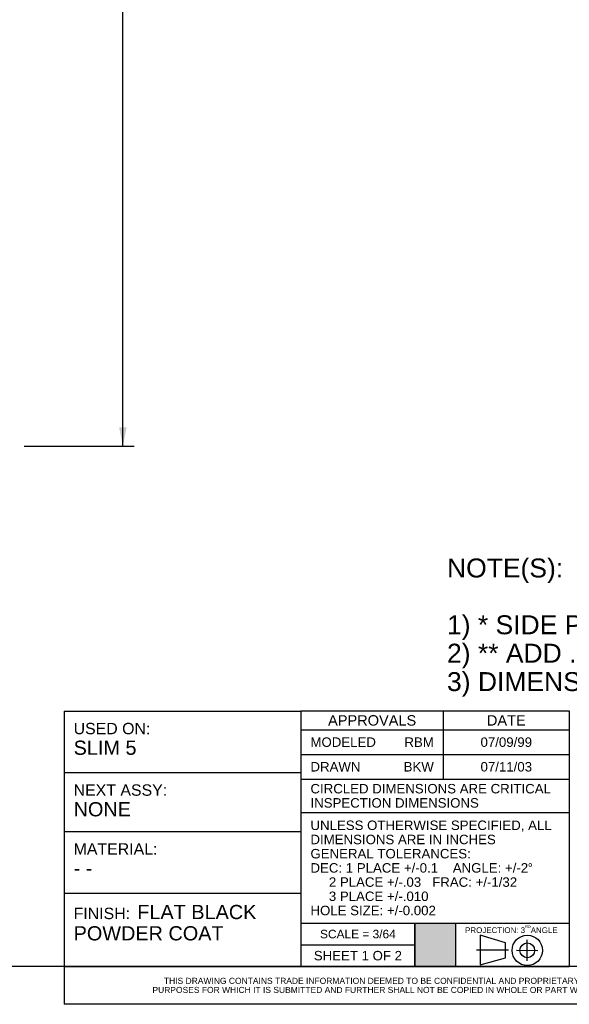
# Model space of a CAD drawing. Header units: inches. Extents: x 5 to 265, y 5 to 171.
# Tile 21 of 27: x 178 to 224, y 5 to 88. Entities that reach past the tile are written whole.
import ezdxf
from ezdxf.enums import TextEntityAlignment as Align

# ---------------------------------------------------------------- set-up
doc = ezdxf.new("R2010")
doc.units = ezdxf.units.IN
doc.header["$LTSCALE"] = 14.96
doc.header["$MEASUREMENT"] = 0
doc.linetypes.add('CENTER', pattern=[0.6, 0.375, -0.075, 0.075, -0.075])
doc.layers.get('0').update_dxf_attribs({"linetype": 'CONTINUOUS'})
doc.layers.add('09_ALL_DETAIL_ITEMS', color=7, linetype='CONTINUOUS')
doc.styles.get("Standard").update_dxf_attribs({"font": 'arial.ttf'})
doc.styles.add('TEXTSTYLE_1', font='gdt_____.ttf', dxfattribs={"width": 0.8})
doc.dimstyles.new('DIMSTYLE_1', dxfattribs={"dimtxt": 1.6, "dimasz": 1.6, "dimexe": 0.06, "dimexo": 0.0625, "dimgap": 0.05, "dimtad": 0, "dimtih": 1, "dimtoh": 1, "dimdec": 3, "dimzin": 4, "dimdsep": 46, "dimtxsty": 'Standard', "dimblk": '_FILLED', "dimblk1": '_FILLED', "dimblk2": '_FILLED', "dimcen": 0.09, "dimadec": 0, "dimazin": 0, "dimtfac": 1, "dimtdec": 3, "dimtofl": 0, "dimtmove": 0, "dimatfit": 3, "dimldrblk": '_FILLED', "dimfxl": 0, "dimtolj": 1, "dimtzin": 4, "dimarcsym": 0})

# ---------------------------------------------------------------- blocks, each defined once
blk = doc.blocks.new('_FILLED')
at = {"color": 0, "linetype": 'ByBlock'}
blk.add_solid([(0, 0), (-1, 0.2), (-1, -0.2)], dxfattribs=at)
blk = doc.blocks.new('*D17')
at = {"color": 7, "linetype": 'Continuous'}
for p, q in [((177.975, 130.996), (184.459, 130.996)), ((184.459, 130.996), (187.263, 130.996)), ((186.303, 130.996), (186.303, 93.078)), ((186.303, 51.96), (186.303, 89.878)), ((177.975, 51.96), (184.459, 51.96)), ((184.459, 51.96), (187.263, 51.96))]:
    blk.add_line(p, q, dxfattribs=at)
at = {"color": 7, "linetype": 'Continuous', "xscale": 1.6, "yscale": 1.6, "zscale": 1.6}
for p, rotation in [((186.303, 130.996), 90), ((186.303, 51.96), 270)]:
    blk.add_blockref('_FILLED', p, dxfattribs=dict(at, rotation=rotation))
at = {"color": 7, "linetype": 'Continuous'}
blk.add_text(' "A"', height=1.6, dxfattribs=at).set_placement((186.303, 90.678), align=Align.CENTER)

msp = doc.modelspace()

# ---------------------------------------------------------------- hatches: boundary and pattern name
at = {"linetype": 'Continuous'}
msp.add_hatch(color=7, dxfattribs=at).paths.add_polyline_path([(210.96, 7.9934), (210.96, 11.648), (214.4, 11.648), (214.4, 7.9934)])

# ---------------------------------------------------------------- linework, layer by layer
at = {"color": 7, "linetype": 'Continuous'}
for p, q in [((181.344, 29.5815), (201.344, 29.5815)), ((181.344, 29.5815), (181.344, 8)), ((201.344, 29.592), (224, 29.592)), ((201.344, 29.592), (201.344, 8)), ((201.344, 29.5815), (201.344, 8)), ((213.36, 29.592), (213.36, 23.832)), ((224, 29.592), (224, 8)), ((201.344, 27.992), (224, 27.992)), ((201.344, 25.912), (224, 25.912)), ((181.344, 24.383), (201.344, 24.383)), ((201.344, 23.832), (224, 23.832)), ((201.344, 21.008), (224, 21.008)), ((181.344, 19.408), (201.344, 19.408)), ((181.344, 14.2), (201.344, 14.2)), ((201.344, 11.648), (224, 11.648)), ((210.96, 11.648), (210.96, 8)), ((214.4, 11.648), (214.4, 8)), ((210.96, 11.648), (214.4, 11.648)), ((210.96, 7.9934), (210.96, 11.648)), ((214.4, 11.648), (214.4, 7.9934)), ((216.4868, 10.6479), (216.4844, 8.1286)), ((218.6039, 9.9852), (216.4868, 10.6479)), ((218.6027, 8.7392), (218.6039, 9.9852)), ((201.344, 9.824), (210.96, 9.824)), ((216.4844, 8.1286), (218.6188, 8.7392)), ((264, 8), (4.8, 8)), ((181.344, 8), (201.344, 8)), ((264, 8), (181.344, 8)), ((181.344, 8), (181.344, 4.8)), ((201.344, 8), (224, 8)), ((214.4, 7.9934), (210.96, 7.9934)), ((264, 4.8), (181.344, 4.8))]:
    msp.add_line(p, q, dxfattribs=at)
at = {"color": 7, "linetype": 'CENTER'}
for p, q in [((220.451, 8.4596), (220.4527, 10.2605)), ((218.8758, 9.3669), (216.1558, 9.3693)), ((219.5514, 9.3609), (221.3523, 9.3592))]:
    msp.add_line(p, q, dxfattribs=at)
at = {"color": 7, "linetype": 'Continuous'}
for radius in [1.2837, 0.623]:
    msp.add_circle((220.4519, 9.36), radius, dxfattribs=at)

# ---------------------------------------------------------------- texts
at = {"layer": '09_ALL_DETAIL_ITEMS', "color": 7, "linetype": 'Continuous'}
for s, height, p in [('NOTE(S):', 1.6, (213.6746, 40.869)), ('1) * SIDE PANELS ARE .25"[6] SHORTER', 1.6, (213.6746, 36.069)), ('2) ** ADD .06"[2] FOR SKIRTED CASTER BASE', 1.6, (213.6746, 33.669)), ('3) DIMENSIONS ARE IN THE FORMAT IN [MM]', 1.6, (213.6746, 31.269)), ('USED ON:', 0.96, (182.144, 27.6215)), ('SLIM 5', 1.2, (182.144, 25.8815)), ('MODELED', 0.8, (202.144, 26.552)), ('DRAWN', 0.8, (202.144, 24.472)), ('NEXT ASSY:', 0.96, (182.144, 22.423)), ('CIRCLED DIMENSIONS ARE CRITICAL ', 0.8, (202.144, 22.62)), ('NONE', 1.2, (182.144, 20.683)), ('INSPECTION DIMENSIONS', 0.8, (202.144, 21.42)), ('UNLESS OTHERWISE SPECIFIED, ALL', 0.8, (202.144, 19.528)), ('DIMENSIONS ARE IN INCHES ', 0.8, (202.144, 18.328)), ('MATERIAL:', 0.96, (182.144, 17.448)), ('GENERAL TOLERANCES: ', 0.8, (202.144, 17.128)), ('DEC: 1 PLACE +/-0.1    ANGLE: +/-2', 0.8, (202.144, 15.928)), ('- -', 1.2, (182.144, 15.708)), ('     2 PLACE +/-.03   FRAC: +/-1/32', 0.8, (202.144, 14.728)), ('     3 PLACE +/-.010', 0.8, (202.144, 13.528)), ('FINISH:', 0.96, (182.144, 12)), ('FLAT BLACK', 1.2, (187.5198, 12)), ('HOLE SIZE: +/-0.002     ', 0.8, (202.144, 12.328)), ('POWDER COAT', 1.2, (182.144, 10.2)), ('PROJECTION: 3', 0.48, (215.2, 10.824)), ('RD', 0.24, (220.2587, 11.244)), ('ANGLE', 0.48, (220.7423, 10.824))]:
    msp.add_text(s, height=height, dxfattribs=at).set_placement(p)
for s, height, p in [('APPROVALS', 0.88, (207.352, 28.352)), ('DATE', 0.88, (218.68, 28.352)), ('07/09/99', 0.8, (218.68, 26.552)), ('07/11/03', 0.8, (218.68, 24.472)), ('SCALE = ', 0.72, (205.1737, 10.376)), ('3/64', 0.72, (208.3695, 10.376)), ('SHEET ', 0.8, (204.4464, 8.512)), ('1', 0.8, (206.7706, 8.512)), (' OF ', 0.8, (208.1654, 8.512)), ('2', 0.8, (209.5602, 8.512)), ('THIS DRAWING CONTAINS TRADE INFORMATION DEEMED TO BE CONFIDENTIAL AND PROPRIETARY PROPERTY OF MIDDLE ATLANTIC PRODUCTS, INC. AND IS TO BE USED ONLY FOR THE ', 0.512, (222.672, 6.528)), ('PURPOSES FOR WHICH IT IS SUBMITTED AND FURTHER SHALL NOT BE COPIED IN WHOLE OR PART WITHOUT WRITTEN PERMISSION FIRST OBTAINED FROM MIDDLE ATLANTIC PRODUCTS, INC.', 0.512, (222.672, 5.76))]:
    msp.add_text(s, height=height, dxfattribs=at).set_placement(p, align=Align.CENTER)
for s, p in [('RBM', (212.56, 26.552)), ('BKW', (212.56, 24.472))]:
    msp.add_text(s, height=0.8, dxfattribs=at).set_placement(p, align=Align.RIGHT)
at = {"layer": '09_ALL_DETAIL_ITEMS', "color": 7, "linetype": 'Continuous', "style": 'TEXTSTYLE_1'}
msp.add_text('~', height=0.8, dxfattribs=at).set_placement((220.4934, 15.928))

# ---------------------------------------------------------------- dimensions: what is measured, and where the dimension line sits
at = {"color": 7, "linetype": 'Continuous'}
dim = msp.add_linear_dim(base=(186.3027, 51.9597), p1=(177.9124, 130.9957), p2=(177.9124, 51.9597), angle=270, text=' "A"', dimstyle='DIMSTYLE_1', dxfattribs=at)
dim.commit()
dim.dimension.update_dxf_attribs({"geometry": '*D17', "text_midpoint": (186.6049, 91.4777), "dimtype": 160})

doc.saveas('drawing.dxf')
